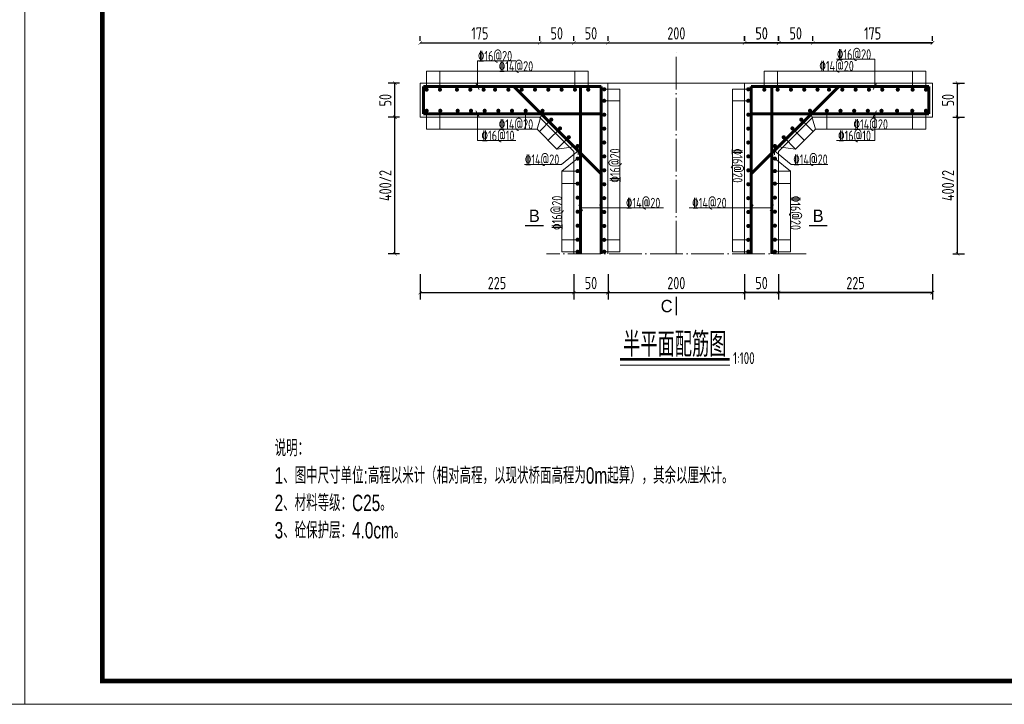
# Model space of a CAD drawing. Header units: inches. Extents: x 97745 to 142261, y 62673 to 100665.
# Tile 109 of 148: x 130610 to 132051, y 84429 to 85431. Entities that reach past the tile are written whole.
import ezdxf
from ezdxf.enums import TextEntityAlignment as Align

# ---------------------------------------------------------------- set-up
doc = ezdxf.new("R2010")
doc.units = ezdxf.units.IN
doc.header["$MEASUREMENT"] = 0
doc.linetypes.add('ACAD_ISO04W100', pattern=[30, 24, -3, 0, -3])
doc.layers.get('0').update_dxf_attribs({"lineweight": 15})
for name, color, linetype, lineweight in [('00、4细实线', 4, 'Continuous', 18), ('BM1', 7, 'Continuous', 15), ('中心线', 3, 'ACAD_ISO04W100', 18), ('细线', 7, 'Continuous', 25), ('钢筋', 1, 'Continuous', 60)]:
    doc.layers.add(name, color=color, linetype=linetype, lineweight=lineweight)
doc.styles.add('02、常用', font='tssdeng1.shx', dxfattribs={"width": 0.75, "bigfont": 'hztxt-01.shx'})
doc.styles.add('03、he-e', font='hztxt_e.shx', dxfattribs={"width": 0.65, "bigfont": 'hztxt.shx'})
doc.styles.add('hz-e', font='hztxt_e.shx', dxfattribs={"width": 0.8, "height": 330, "bigfont": 'hztxt.shx'})
doc.styles.add('HZTXT', font='tssdeng.shx', dxfattribs={"width": 0.75, "bigfont": 'hztxt.shx'})
doc.styles.add('三级钢', font='tssdeng.shx', dxfattribs={"width": 0.7, "height": 30, "bigfont": 'hztxt.shx'})
doc.dimstyles.new('3', dxfattribs={"dimtxt": 25, "dimasz": 12, "dimexe": 10, "dimexo": 30, "dimgap": 5, "dimtad": 1, "dimdec": 0, "dimzin": 0, "dimdsep": 46, "dimtxsty": 'HZTXT', "dimblk": 'ARCHTICK', "dimcen": 0, "dimclrt": 7, "dimazin": 2, "dimtfac": 1, "dimtdec": 0, "dimtix": 1, "dimtmove": 2, "dimatfit": 3, "dimfxl": 250, "dimtolj": 1, "dimtzin": 0, "dimarcsym": 0})

# ---------------------------------------------------------------- blocks, each defined once
blk = doc.blocks.new('_ArchTick')
at = {"color": 0, "linetype": 'ByBlock', "const_width": 0.15}
blk.add_lwpolyline([(-0.5, -0.5), (0.5, 0.5)], dxfattribs=at)
blk = doc.blocks.new('*D1813')
at = {"color": 0, "lineweight": -2}
for p, q in [((131196, 85400), (131196, 85406.7)), ((131371, 85400), (131371, 85406.7)), ((131196, 85396.7), (131371, 85396.7))]:
    blk.add_line(p, q, dxfattribs=at)
at = {"color": 0, "lineweight": -2, "xscale": 5, "yscale": 5, "zscale": 5, "rotation": 180}
blk.add_blockref('_ArchTick', (131196, 85396.7), dxfattribs=at)
at = {"color": 0, "lineweight": -2, "xscale": 5, "yscale": 5, "zscale": 5}
blk.add_blockref('_ArchTick', (131371, 85396.7), dxfattribs=at)
at = {"color": 7, "insert": (131283.5, 85410.7), "char_height": 18, "attachment_point": 5, "style": 'HZTXT'}
blk.add_mtext('\\A1;175', dxfattribs=at)
blk = doc.blocks.new('*D1814')
at = {"color": 0, "lineweight": -2}
for p, q in [((131371, 85400), (131371, 85406.7)), ((131421, 85400), (131421, 85406.7)), ((131371, 85396.7), (131421, 85396.7))]:
    blk.add_line(p, q, dxfattribs=at)
at = {"color": 0, "lineweight": -2, "xscale": 5, "yscale": 5, "zscale": 5, "rotation": 180}
blk.add_blockref('_ArchTick', (131371, 85396.7), dxfattribs=at)
at = {"color": 0, "lineweight": -2, "xscale": 5, "yscale": 5, "zscale": 5}
blk.add_blockref('_ArchTick', (131421, 85396.7), dxfattribs=at)
at = {"color": 7, "insert": (131396, 85410.7), "char_height": 18, "attachment_point": 5, "style": 'HZTXT'}
blk.add_mtext('\\A1;50', dxfattribs=at)
blk = doc.blocks.new('*D1815')
at = {"color": 0, "lineweight": -2}
for p, q in [((131421, 85400), (131421, 85406.7)), ((131471, 85400), (131471, 85406.7)), ((131421, 85396.7), (131471, 85396.7))]:
    blk.add_line(p, q, dxfattribs=at)
at = {"color": 0, "lineweight": -2, "xscale": 5, "yscale": 5, "zscale": 5, "rotation": 180}
blk.add_blockref('_ArchTick', (131421, 85396.7), dxfattribs=at)
at = {"color": 0, "lineweight": -2, "xscale": 5, "yscale": 5, "zscale": 5}
blk.add_blockref('_ArchTick', (131471, 85396.7), dxfattribs=at)
at = {"color": 7, "insert": (131446, 85410.7), "char_height": 18, "attachment_point": 5, "style": 'HZTXT'}
blk.add_mtext('\\A1;50', dxfattribs=at)
blk = doc.blocks.new('*D1816')
at = {"color": 0, "lineweight": -2}
for p, q in [((131471, 85400), (131471, 85406.7)), ((131671, 85400), (131671, 85406.7)), ((131471, 85396.7), (131671, 85396.7))]:
    blk.add_line(p, q, dxfattribs=at)
at = {"color": 0, "lineweight": -2, "xscale": 5, "yscale": 5, "zscale": 5, "rotation": 180}
blk.add_blockref('_ArchTick', (131471, 85396.7), dxfattribs=at)
at = {"color": 0, "lineweight": -2, "xscale": 5, "yscale": 5, "zscale": 5}
blk.add_blockref('_ArchTick', (131671, 85396.7), dxfattribs=at)
at = {"color": 7, "insert": (131571, 85410.7), "char_height": 18, "attachment_point": 5, "style": 'HZTXT'}
blk.add_mtext('\\A1;200', dxfattribs=at)
blk = doc.blocks.new('*D1817')
at = {"color": 0, "lineweight": -2}
for p, q in [((131671, 85400), (131671, 85406.7)), ((131720.9, 85400), (131720.9, 85406.7)), ((131671, 85396.7), (131720.9, 85396.7))]:
    blk.add_line(p, q, dxfattribs=at)
at = {"color": 0, "lineweight": -2, "xscale": 5, "yscale": 5, "zscale": 5, "rotation": 180}
blk.add_blockref('_ArchTick', (131671, 85396.7), dxfattribs=at)
at = {"color": 0, "lineweight": -2, "xscale": 5, "yscale": 5, "zscale": 5}
blk.add_blockref('_ArchTick', (131720.9, 85396.7), dxfattribs=at)
at = {"color": 7, "insert": (131695.9, 85410.7), "char_height": 18, "attachment_point": 5, "style": 'HZTXT'}
blk.add_mtext('\\A1;50', dxfattribs=at)
blk = doc.blocks.new('*D1818')
at = {"color": 0, "lineweight": -2}
for p, q in [((131720.9, 85400), (131720.9, 85406.7)), ((131770.7, 85400), (131770.7, 85406.7)), ((131720.9, 85396.7), (131770.7, 85396.7))]:
    blk.add_line(p, q, dxfattribs=at)
at = {"color": 0, "lineweight": -2, "xscale": 5, "yscale": 5, "zscale": 5, "rotation": 180}
blk.add_blockref('_ArchTick', (131720.9, 85396.7), dxfattribs=at)
at = {"color": 0, "lineweight": -2, "xscale": 5, "yscale": 5, "zscale": 5}
blk.add_blockref('_ArchTick', (131770.7, 85396.7), dxfattribs=at)
at = {"color": 7, "insert": (131745.8, 85410.7), "char_height": 18, "attachment_point": 5, "style": 'HZTXT'}
blk.add_mtext('\\A1;50', dxfattribs=at)
blk = doc.blocks.new('*D1819')
at = {"color": 0, "lineweight": -2}
for p, q in [((131770.7, 85400), (131770.7, 85406.7)), ((131946, 85400), (131946, 85406.7)), ((131770.7, 85396.7), (131946, 85396.7))]:
    blk.add_line(p, q, dxfattribs=at)
at = {"color": 0, "lineweight": -2, "xscale": 5, "yscale": 5, "zscale": 5, "rotation": 180}
blk.add_blockref('_ArchTick', (131770.7, 85396.7), dxfattribs=at)
at = {"color": 0, "lineweight": -2, "xscale": 5, "yscale": 5, "zscale": 5}
blk.add_blockref('_ArchTick', (131946, 85396.7), dxfattribs=at)
at = {"color": 7, "insert": (131858.4, 85410.7), "char_height": 18, "attachment_point": 5, "style": 'HZTXT'}
blk.add_mtext('\\A1;175', dxfattribs=at)
blk = doc.blocks.new('*D1820')
at = {"color": 0, "lineweight": -2}
for p, q in [((131196, 85058.1), (131196, 85021.2)), ((131421, 85058.1), (131421, 85021.2)), ((131196, 85031.2), (131421, 85031.2))]:
    blk.add_line(p, q, dxfattribs=at)
at = {"color": 0, "lineweight": -2, "xscale": 5, "yscale": 5, "zscale": 5, "rotation": 180}
blk.add_blockref('_ArchTick', (131196, 85031.2), dxfattribs=at)
at = {"color": 0, "lineweight": -2, "xscale": 5, "yscale": 5, "zscale": 5}
blk.add_blockref('_ArchTick', (131421, 85031.2), dxfattribs=at)
at = {"color": 7, "insert": (131308.5, 85045.2), "char_height": 18, "attachment_point": 5, "style": 'HZTXT'}
blk.add_mtext('\\A1;225', dxfattribs=at)
blk = doc.blocks.new('*D1821')
at = {"color": 0, "lineweight": -2}
for p, q in [((131421, 85058.1), (131421, 85021.2)), ((131471, 85058.1), (131471, 85021.2)), ((131421, 85031.2), (131471, 85031.2))]:
    blk.add_line(p, q, dxfattribs=at)
at = {"color": 0, "lineweight": -2, "xscale": 5, "yscale": 5, "zscale": 5, "rotation": 180}
blk.add_blockref('_ArchTick', (131421, 85031.2), dxfattribs=at)
at = {"color": 0, "lineweight": -2, "xscale": 5, "yscale": 5, "zscale": 5}
blk.add_blockref('_ArchTick', (131471, 85031.2), dxfattribs=at)
at = {"color": 7, "insert": (131446, 85045.2), "char_height": 18, "attachment_point": 5, "style": 'HZTXT'}
blk.add_mtext('\\A1;50', dxfattribs=at)
blk = doc.blocks.new('*D1822')
at = {"color": 0, "lineweight": -2}
for p, q in [((131471, 85058.1), (131471, 85021.2)), ((131670.7, 85058.1), (131670.7, 85021.2)), ((131471, 85031.2), (131670.7, 85031.2))]:
    blk.add_line(p, q, dxfattribs=at)
at = {"color": 0, "lineweight": -2, "xscale": 5, "yscale": 5, "zscale": 5, "rotation": 180}
blk.add_blockref('_ArchTick', (131471, 85031.2), dxfattribs=at)
at = {"color": 0, "lineweight": -2, "xscale": 5, "yscale": 5, "zscale": 5}
blk.add_blockref('_ArchTick', (131670.7, 85031.2), dxfattribs=at)
at = {"color": 7, "insert": (131570.9, 85045.2), "char_height": 18, "attachment_point": 5, "style": 'HZTXT'}
blk.add_mtext('\\A1;200', dxfattribs=at)
blk = doc.blocks.new('*D1823')
at = {"color": 0, "lineweight": -2}
for p, q in [((131670.7, 85058.1), (131670.7, 85021.2)), ((131720.7, 85058.1), (131720.7, 85021.2)), ((131670.7, 85031.2), (131720.7, 85031.2))]:
    blk.add_line(p, q, dxfattribs=at)
at = {"color": 0, "lineweight": -2, "xscale": 5, "yscale": 5, "zscale": 5, "rotation": 180}
blk.add_blockref('_ArchTick', (131670.7, 85031.2), dxfattribs=at)
at = {"color": 0, "lineweight": -2, "xscale": 5, "yscale": 5, "zscale": 5}
blk.add_blockref('_ArchTick', (131720.7, 85031.2), dxfattribs=at)
at = {"color": 7, "insert": (131695.7, 85045.2), "char_height": 18, "attachment_point": 5, "style": 'HZTXT'}
blk.add_mtext('\\A1;50', dxfattribs=at)
blk = doc.blocks.new('*D1824')
at = {"color": 0, "lineweight": -2}
for p, q in [((131720.7, 85058.1), (131720.7, 85021.2)), ((131945.7, 85058.1), (131945.7, 85021.2)), ((131720.7, 85031.2), (131945.7, 85031.2))]:
    blk.add_line(p, q, dxfattribs=at)
at = {"color": 0, "lineweight": -2, "xscale": 5, "yscale": 5, "zscale": 5, "rotation": 180}
blk.add_blockref('_ArchTick', (131720.7, 85031.2), dxfattribs=at)
at = {"color": 0, "lineweight": -2, "xscale": 5, "yscale": 5, "zscale": 5}
blk.add_blockref('_ArchTick', (131945.7, 85031.2), dxfattribs=at)
at = {"color": 7, "insert": (131833.2, 85045.2), "char_height": 18, "attachment_point": 5, "style": 'HZTXT'}
blk.add_mtext('\\A1;225', dxfattribs=at)
blk = doc.blocks.new('*D1825')
at = {"color": 0, "lineweight": -2}
for p, q in [((131770.7, 85400), (131770.7, 85406.7)), ((131945.7, 85400), (131945.7, 85406.7)), ((131945.7, 85396.7), (131770.7, 85396.7))]:
    blk.add_line(p, q, dxfattribs=at)
at = {"color": 0, "lineweight": -2, "xscale": 5, "yscale": 5, "zscale": 5, "rotation": 180}
blk.add_blockref('_ArchTick', (131770.7, 85396.7), dxfattribs=at)
at = {"color": 0, "lineweight": -2, "xscale": 5, "yscale": 5, "zscale": 5}
blk.add_blockref('_ArchTick', (131945.7, 85396.7), dxfattribs=at)
at = {"color": 7, "insert": (131858.2, 85410.7), "char_height": 18, "attachment_point": 5, "style": 'HZTXT'}
blk.add_mtext('\\A1;175', dxfattribs=at)
blk = doc.blocks.new('*D1826')
at = {"color": 0, "lineweight": -2}
for p, q in [((131720.7, 85400), (131720.7, 85406.7)), ((131770.7, 85400), (131770.7, 85406.7)), ((131770.7, 85396.7), (131720.7, 85396.7))]:
    blk.add_line(p, q, dxfattribs=at)
at = {"color": 0, "lineweight": -2, "xscale": 5, "yscale": 5, "zscale": 5, "rotation": 180}
blk.add_blockref('_ArchTick', (131720.7, 85396.7), dxfattribs=at)
at = {"color": 0, "lineweight": -2, "xscale": 5, "yscale": 5, "zscale": 5}
blk.add_blockref('_ArchTick', (131770.7, 85396.7), dxfattribs=at)
at = {"color": 7, "insert": (131745.7, 85410.7), "char_height": 18, "attachment_point": 5, "style": 'HZTXT'}
blk.add_mtext('\\A1;50', dxfattribs=at)
blk = doc.blocks.new('*D1827')
at = {"color": 0, "lineweight": -2}
for p, q in [((131670.7, 85400), (131670.7, 85406.7)), ((131720.7, 85400), (131720.7, 85406.7)), ((131720.7, 85396.7), (131670.7, 85396.7))]:
    blk.add_line(p, q, dxfattribs=at)
at = {"color": 0, "lineweight": -2, "xscale": 5, "yscale": 5, "zscale": 5, "rotation": 180}
blk.add_blockref('_ArchTick', (131670.7, 85396.7), dxfattribs=at)
at = {"color": 0, "lineweight": -2, "xscale": 5, "yscale": 5, "zscale": 5}
blk.add_blockref('_ArchTick', (131720.7, 85396.7), dxfattribs=at)
at = {"color": 7, "insert": (131695.7, 85410.7), "char_height": 18, "attachment_point": 5, "style": 'HZTXT'}
blk.add_mtext('\\A1;50', dxfattribs=at)
blk = doc.blocks.new('*D1828')
at = {"color": 0, "lineweight": -2}
for p, q in [((131720.7, 85058.1), (131720.7, 85021.2)), ((131945.7, 85058.1), (131945.7, 85021.2)), ((131945.7, 85031.2), (131720.7, 85031.2))]:
    blk.add_line(p, q, dxfattribs=at)
at = {"color": 0, "lineweight": -2, "xscale": 5, "yscale": 5, "zscale": 5, "rotation": 180}
blk.add_blockref('_ArchTick', (131720.7, 85031.2), dxfattribs=at)
at = {"color": 0, "lineweight": -2, "xscale": 5, "yscale": 5, "zscale": 5}
blk.add_blockref('_ArchTick', (131945.7, 85031.2), dxfattribs=at)
at = {"color": 7, "insert": (131833.2, 85045.2), "char_height": 18, "attachment_point": 5, "style": 'HZTXT'}
blk.add_mtext('\\A1;225', dxfattribs=at)
blk = doc.blocks.new('*D1829')
at = {"color": 0, "lineweight": -2}
for p, q in [((131670.7, 85058.1), (131670.7, 85021.2)), ((131720.7, 85058.1), (131720.7, 85021.2)), ((131720.7, 85031.2), (131670.7, 85031.2))]:
    blk.add_line(p, q, dxfattribs=at)
at = {"color": 0, "lineweight": -2, "xscale": 5, "yscale": 5, "zscale": 5, "rotation": 180}
blk.add_blockref('_ArchTick', (131670.7, 85031.2), dxfattribs=at)
at = {"color": 0, "lineweight": -2, "xscale": 5, "yscale": 5, "zscale": 5}
blk.add_blockref('_ArchTick', (131720.7, 85031.2), dxfattribs=at)
at = {"color": 7, "insert": (131695.7, 85045.2), "char_height": 18, "attachment_point": 5, "style": 'HZTXT'}
blk.add_mtext('\\A1;50', dxfattribs=at)
blk = doc.blocks.new('*D1830')
at = {"color": 0, "lineweight": -2}
for p, q in [((131166, 85287.9), (131149.1, 85287.9)), ((131159.1, 85088.1), (131159.1, 85287.9)), ((131166, 85088.1), (131149.1, 85088.1))]:
    blk.add_line(p, q, dxfattribs=at)
at = {"color": 0, "lineweight": -2, "xscale": 5, "yscale": 5, "zscale": 5}
for p, rotation in [((131159.1, 85287.9), 90), ((131159.1, 85088.1), 270)]:
    blk.add_blockref('_ArchTick', p, dxfattribs=dict(at, rotation=rotation))
at = {"color": 7, "insert": (131145.1, 85188), "char_height": 18, "attachment_point": 5, "rotation": 90, "style": 'HZTXT'}
blk.add_mtext('\\A1;400/2', dxfattribs=at)
blk = doc.blocks.new('*D1831')
at = {"color": 0, "lineweight": -2}
for p, q in [((131166, 85337.9), (131149.1, 85337.9)), ((131159.1, 85287.9), (131159.1, 85337.9)), ((131166, 85287.9), (131149.1, 85287.9))]:
    blk.add_line(p, q, dxfattribs=at)
at = {"color": 0, "lineweight": -2, "xscale": 5, "yscale": 5, "zscale": 5}
for p, rotation in [((131159.1, 85337.9), 90), ((131159.1, 85287.9), 270)]:
    blk.add_blockref('_ArchTick', p, dxfattribs=dict(at, rotation=rotation))
at = {"color": 7, "insert": (131145.1, 85312.9), "char_height": 18, "attachment_point": 5, "rotation": 90, "style": 'HZTXT'}
blk.add_mtext('\\A1;50', dxfattribs=at)
blk = doc.blocks.new('*D1832')
at = {"color": 0, "lineweight": -2}
for p, q in [((131720.7, 85058.1), (131720.7, 85021.2)), ((131945.7, 85058.1), (131945.7, 85021.2)), ((131945.7, 85031.2), (131720.7, 85031.2))]:
    blk.add_line(p, q, dxfattribs=at)
at = {"color": 0, "lineweight": -2, "xscale": 5, "yscale": 5, "zscale": 5, "rotation": 180}
blk.add_blockref('_ArchTick', (131720.7, 85031.2), dxfattribs=at)
at = {"color": 0, "lineweight": -2, "xscale": 5, "yscale": 5, "zscale": 5}
blk.add_blockref('_ArchTick', (131945.7, 85031.2), dxfattribs=at)
at = {"color": 7, "insert": (131833.2, 85045.2), "char_height": 18, "attachment_point": 5, "style": 'HZTXT'}
blk.add_mtext('\\A1;225', dxfattribs=at)
blk = doc.blocks.new('*D1833')
at = {"color": 0, "lineweight": -2}
for p, q in [((131670.7, 85058.1), (131670.7, 85021.2)), ((131720.7, 85058.1), (131720.7, 85021.2)), ((131720.7, 85031.2), (131670.7, 85031.2))]:
    blk.add_line(p, q, dxfattribs=at)
at = {"color": 0, "lineweight": -2, "xscale": 5, "yscale": 5, "zscale": 5, "rotation": 180}
blk.add_blockref('_ArchTick', (131670.7, 85031.2), dxfattribs=at)
at = {"color": 0, "lineweight": -2, "xscale": 5, "yscale": 5, "zscale": 5}
blk.add_blockref('_ArchTick', (131720.7, 85031.2), dxfattribs=at)
at = {"color": 7, "insert": (131695.7, 85045.2), "char_height": 18, "attachment_point": 5, "style": 'HZTXT'}
blk.add_mtext('\\A1;50', dxfattribs=at)
blk = doc.blocks.new('*D1834')
at = {"color": 0, "lineweight": -2}
for p, q in [((131975.7, 85287.9), (131992.6, 85287.9)), ((131982.6, 85088.1), (131982.6, 85287.9)), ((131975.7, 85088.1), (131992.6, 85088.1))]:
    blk.add_line(p, q, dxfattribs=at)
at = {"color": 0, "lineweight": -2, "xscale": 5, "yscale": 5, "zscale": 5}
for p, rotation in [((131982.6, 85287.9), 90), ((131982.6, 85088.1), 270)]:
    blk.add_blockref('_ArchTick', p, dxfattribs=dict(at, rotation=rotation))
at = {"color": 7, "insert": (131968.6, 85188), "char_height": 18, "attachment_point": 5, "rotation": 90, "style": 'HZTXT'}
blk.add_mtext('\\A1;400/2', dxfattribs=at)
blk = doc.blocks.new('*D1835')
at = {"color": 0, "lineweight": -2}
for p, q in [((131975.7, 85337.9), (131992.6, 85337.9)), ((131982.6, 85287.9), (131982.6, 85337.9)), ((131975.7, 85287.9), (131992.6, 85287.9))]:
    blk.add_line(p, q, dxfattribs=at)
at = {"color": 0, "lineweight": -2, "xscale": 5, "yscale": 5, "zscale": 5}
for p, rotation in [((131982.6, 85337.9), 90), ((131982.6, 85287.9), 270)]:
    blk.add_blockref('_ArchTick', p, dxfattribs=dict(at, rotation=rotation))
at = {"color": 7, "insert": (131968.6, 85312.9), "char_height": 18, "attachment_point": 5, "rotation": 90, "style": 'HZTXT'}
blk.add_mtext('\\A1;50', dxfattribs=at)

msp = doc.modelspace()

# ---------------------------------------------------------------- linework, layer by layer
at = {"ltscale": 5}
msp.add_line((131649.242, 84925.219), (131488.554, 84925.219), dxfattribs=at)
at = {"layer": '00、4细实线'}
for p, q in [((131280.082, 85332.875), (131280.082, 85370.333)), ((131280.082, 85370.333), (131336.196, 85370.333)), ((131861.621, 85372.727), (131805.508, 85372.727)), ((131861.621, 85332.875), (131861.621, 85372.727)), ((131205.456, 85328.375), (131205.456, 85355.375)), ((131224.927, 85328.375), (131224.927, 85355.375)), ((131422.514, 85328.375), (131422.514, 85355.375)), ((131441.985, 85328.375), (131441.985, 85355.375)), ((131699.719, 85328.375), (131699.719, 85355.375)), ((131719.19, 85328.375), (131719.19, 85355.375)), ((131916.777, 85328.375), (131916.777, 85355.375)), ((131936.247, 85328.375), (131936.247, 85355.375)), ((131470.956, 85337.875), (131195.956, 85337.875)), ((131195.956, 85337.875), (131195.956, 85287.875)), ((131277.629, 85337.124), (131282.536, 85328.626)), ((131465.456, 85328.848), (131488.456, 85328.848)), ((131470.956, 85088.106), (131470.956, 85337.875)), ((131470.956, 85337.875), (131670.748, 85337.875)), ((131676.247, 85328.848), (131653.248, 85328.848)), ((131670.748, 85088.106), (131670.748, 85337.875)), ((131670.748, 85337.875), (131945.748, 85337.875)), ((131864.075, 85337.124), (131859.168, 85328.626)), ((131945.748, 85337.875), (131945.748, 85287.875)), ((131465.456, 85312.02), (131488.456, 85312.02)), ((131676.247, 85312.02), (131653.248, 85312.02)), ((131205.456, 85297.376), (131205.456, 85270.375)), ((131224.927, 85297.376), (131224.927, 85270.375)), ((131277.629, 85297.125), (131282.536, 85288.627)), ((131350.456, 85297.376), (131350.456, 85270.375)), ((131375.067, 85297.376), (131367.242, 85270.375)), ((131766.636, 85297.376), (131774.461, 85270.375)), ((131791.247, 85297.376), (131791.247, 85270.375)), ((131864.075, 85297.125), (131859.168, 85288.627)), ((131916.777, 85297.376), (131916.777, 85270.375)), ((131936.247, 85297.376), (131936.247, 85270.375)), ((131195.956, 85287.875), (131370.956, 85287.875)), ((131280.082, 85292.876), (131280.082, 85253.807)), ((131387.914, 85284.471), (131370.53, 85267.087)), ((131370.956, 85287.875), (131420.956, 85237.875)), ((131770.748, 85287.875), (131720.748, 85237.875)), ((131753.789, 85284.471), (131771.173, 85267.087)), ((131945.748, 85287.875), (131770.748, 85287.875)), ((131861.621, 85292.876), (131861.621, 85253.807)), ((131367.242, 85270.375), (131396.282, 85241.336)), ((131400.761, 85271.567), (131383.435, 85254.241)), ((131740.942, 85271.567), (131758.269, 85254.241)), ((131774.461, 85270.375), (131745.422, 85241.336)), ((131280.082, 85253.807), (131336.196, 85253.807)), ((131413.608, 85258.662), (131396.282, 85241.336)), ((131728.095, 85258.662), (131745.422, 85241.336)), ((131861.621, 85253.807), (131805.508, 85253.807)), ((131396.282, 85241.336), (131427.955, 85245.757)), ((131427.191, 85232.688), (131427.191, 85244.734)), ((131745.422, 85241.336), (131713.748, 85245.757)), ((131714.512, 85232.688), (131714.512, 85244.734)), ((131427.191, 85238.711), (131402.711, 85218.851)), ((131403.456, 85209.079), (131426.455, 85227.418)), ((131420.956, 85237.875), (131420.956, 85088.106)), ((131714.512, 85238.711), (131738.992, 85218.851)), ((131738.248, 85209.079), (131715.248, 85227.418)), ((131720.748, 85237.875), (131720.748, 85088.106)), ((131402.711, 85218.851), (131348.93, 85218.851)), ((131738.992, 85218.851), (131792.774, 85218.851)), ((131426.455, 85209.079), (131403.456, 85209.079)), ((131715.248, 85209.079), (131738.248, 85209.079)), ((131426.455, 85190.74), (131403.456, 85190.74)), ((131715.248, 85190.74), (131738.248, 85190.74)), ((131428.502, 85159.622), (131433.409, 85151.123)), ((131552.145, 85155.372), (131430.955, 85155.372)), ((131458.503, 85159.622), (131463.41, 85151.123)), ((131589.559, 85155.372), (131710.748, 85155.372)), ((131683.201, 85159.622), (131678.294, 85151.123)), ((131713.202, 85159.622), (131708.295, 85151.123)), ((131426.455, 85108.633), (131403.456, 85108.633)), ((131465.456, 85108.633), (131488.456, 85108.633)), ((131676.247, 85108.633), (131653.248, 85108.633)), ((131715.248, 85108.633), (131738.248, 85108.633)), ((131426.455, 85091.106), (131403.456, 85091.106)), ((131465.456, 85091.106), (131488.456, 85091.106)), ((131676.247, 85091.106), (131653.248, 85091.106)), ((131715.248, 85091.106), (131738.248, 85091.106))]:
    msp.add_line(p, q, dxfattribs=at)
for points in [[(131441.985, 85355.375), (131205.456, 85355.375)], [(131699.719, 85355.375), (131936.247, 85355.375)], [(131488.456, 85091.106), (131488.456, 85328.848)], [(131653.248, 85091.106), (131653.248, 85328.848)], [(131205.456, 85270.375), (131367.242, 85270.375)], [(131936.247, 85270.375), (131774.461, 85270.375)], [(131403.456, 85209.079), (131403.456, 85091.106)], [(131738.248, 85209.079), (131738.248, 85091.106)]]:
    msp.add_lwpolyline(points, dxfattribs=at)
at = {"layer": '00、4细实线', "const_width": 2.16}
for points in [[(131349.653, 85129.296), (131376.653, 85129.296)], [(131792.051, 85129.296), (131765.051, 85129.296)], [(131570.852, 84998.087), (131570.852, 85025.087)]]:
    msp.add_lwpolyline(points, dxfattribs=at)
at = {"layer": 'BM1', "const_width": 0.677}
for points in [[(127744.333, 86460.648), (130617.388, 86460.648), (130617.388, 84428.976), (127744.333, 84428.976), (127744.333, 86460.648)], [(130617.388, 86460.648), (133490.443, 86460.648), (133490.443, 84428.976), (130617.388, 84428.976), (130617.388, 86460.648)]]:
    msp.add_lwpolyline(points, dxfattribs=at)
at = {"layer": 'BM1'}
for points in [[(127744.333, 86460.648), (130617.388, 86460.648), (130617.388, 84428.976), (127744.333, 84428.976)], [(130617.388, 86460.648), (133490.443, 86460.648), (133490.443, 84428.976), (130617.388, 84428.976)]]:
    msp.add_lwpolyline(points, close=True, dxfattribs=at)
at = {"layer": 'BM1', "color": 0, "linetype": 'Continuous', "const_width": 6.771}
msp.add_lwpolyline([(130731.045, 84462.831), (130731.045, 86406.272), (133456.588, 86406.272), (133456.588, 84462.831)], close=True, dxfattribs=at)
at = {"layer": '中心线', "ltscale": 2}
for p, q in [((131570.852, 85088.106), (131570.852, 85387.829)), ((131760.834, 85088.106), (131380.87, 85088.106))]:
    msp.add_line(p, q, dxfattribs=at)
at = {"layer": '细线', "ltscale": 5, "const_width": 4}
msp.add_lwpolyline([(131488.554, 84933.478), (131648.834, 84933.478)], dxfattribs=at)
at = {"layer": '钢筋'}
for p, q in [((131460.956, 85332.875), (131200.956, 85332.875)), ((131200.956, 85332.875), (131200.956, 85292.876)), ((131333.027, 85332.875), (131460.956, 85204.946)), ((131430.955, 85332.875), (131430.955, 85088.106)), ((131460.956, 85088.106), (131460.956, 85332.875)), ((131680.747, 85088.106), (131680.747, 85332.875)), ((131680.747, 85332.875), (131940.747, 85332.875)), ((131808.676, 85332.875), (131680.747, 85204.946)), ((131710.748, 85332.875), (131710.748, 85088.106)), ((131940.747, 85332.875), (131940.747, 85292.876)), ((131200.956, 85292.876), (131460.956, 85292.876)), ((131940.747, 85292.876), (131680.747, 85292.876))]:
    msp.add_line(p, q, dxfattribs=at)
at = {"layer": '钢筋', "const_width": 3}
for points in [[(131203.956, 85328.375, 1), (131206.956, 85328.375, 1)], [(131223.427, 85328.375, 1), (131226.427, 85328.375, 1)], [(131248.367, 85328.375, 1), (131251.367, 85328.375, 1)], [(131267.897, 85328.375, 1), (131270.897, 85328.375, 1)], [(131287.368, 85328.375, 1), (131290.368, 85328.375, 1)], [(131304.191, 85328.375, 1), (131307.191, 85328.375, 1)], [(131323.661, 85328.375, 1), (131326.661, 85328.375, 1)], [(131343.132, 85328.375, 1), (131346.132, 85328.375, 1)], [(131362.603, 85328.375, 1), (131365.603, 85328.375, 1)], [(131382.073, 85328.375, 1), (131385.073, 85328.375, 1)], [(131401.544, 85328.375, 1), (131404.544, 85328.375, 1)], [(131421.014, 85328.375, 1), (131424.014, 85328.375, 1)], [(131440.485, 85328.375, 1), (131443.485, 85328.375, 1)], [(131463.956, 85328.848, 1), (131466.956, 85328.848, 1)], [(131677.747, 85328.848, -1), (131674.747, 85328.848, -1)], [(131701.219, 85328.375, -1), (131698.219, 85328.375, -1)], [(131720.69, 85328.375, -1), (131717.69, 85328.375, -1)], [(131740.16, 85328.375, -1), (131737.16, 85328.375, -1)], [(131759.631, 85328.375, -1), (131756.631, 85328.375, -1)], [(131779.101, 85328.375, -1), (131776.101, 85328.375, -1)], [(131795.924, 85328.375, -1), (131792.924, 85328.375, -1)], [(131815.395, 85328.375, -1), (131812.395, 85328.375, -1)], [(131834.865, 85328.375, -1), (131831.865, 85328.375, -1)], [(131854.336, 85328.375, -1), (131851.336, 85328.375, -1)], [(131873.806, 85328.375, -1), (131870.806, 85328.375, -1)], [(131896.628, 85328.375, -1), (131893.628, 85328.375, -1)], [(131918.277, 85328.375, -1), (131915.277, 85328.375, -1)], [(131937.747, 85328.375, -1), (131934.747, 85328.375, -1)], [(131463.956, 85312.02, 1), (131466.956, 85312.02, 1)], [(131677.747, 85312.02, -1), (131674.747, 85312.02, -1)], [(131203.956, 85297.376, 1), (131206.956, 85297.376, 1)], [(131223.956, 85297.376, 1), (131226.956, 85297.376, 1)], [(131249.426, 85297.376, 1), (131252.426, 85297.376, 1)], [(131268.956, 85297.376, 1), (131271.956, 85297.376, 1)], [(131288.956, 85297.376, 1), (131291.956, 85297.376, 1)], [(131308.956, 85297.376, 1), (131311.956, 85297.376, 1)], [(131328.956, 85297.376, 1), (131331.956, 85297.376, 1)], [(131348.956, 85297.376, 1), (131351.956, 85297.376, 1)], [(131373.567, 85297.376, 1), (131376.567, 85297.376, 1)], [(131768.136, 85297.376, -1), (131765.136, 85297.376, -1)], [(131792.747, 85297.376, -1), (131789.747, 85297.376, -1)], [(131812.747, 85297.376, -1), (131809.747, 85297.376, -1)], [(131812.747, 85297.376, -1), (131809.747, 85297.376, -1)], [(131832.747, 85297.376, -1), (131829.747, 85297.376, -1)], [(131832.747, 85297.376, -1), (131829.747, 85297.376, -1)], [(131852.747, 85297.376, -1), (131849.747, 85297.376, -1)], [(131852.747, 85297.376, -1), (131849.747, 85297.376, -1)], [(131872.747, 85297.376, -1), (131869.747, 85297.376, -1)], [(131872.747, 85297.376, -1), (131869.747, 85297.376, -1)], [(131895.569, 85297.376, -1), (131892.569, 85297.376, -1)], [(131917.747, 85297.376, -1), (131914.747, 85297.376, -1)], [(131937.747, 85297.376, -1), (131934.747, 85297.376, -1)], [(131386.414, 85284.471, 1), (131389.414, 85284.471, 1)], [(131463.956, 85291.664, 1), (131466.956, 85291.664, 1)], [(131677.747, 85291.664, -1), (131674.747, 85291.664, -1)], [(131755.289, 85284.471, -1), (131752.289, 85284.471, -1)], [(131399.261, 85271.567, 1), (131402.261, 85271.567, 1)], [(131463.956, 85271.308, 1), (131466.956, 85271.308, 1)], [(131677.747, 85271.308, -1), (131674.747, 85271.308, -1)], [(131742.442, 85271.567, -1), (131739.442, 85271.567, -1)], [(131412.108, 85258.662, 1), (131415.108, 85258.662, 1)], [(131463.956, 85250.953, 1), (131466.956, 85250.953, 1)], [(131677.747, 85250.953, -1), (131674.747, 85250.953, -1)], [(131729.595, 85258.662, -1), (131726.595, 85258.662, -1)], [(131424.955, 85245.757, 1), (131427.955, 85245.757, 1)], [(131716.748, 85245.757, -1), (131713.748, 85245.757, -1)], [(131424.955, 85227.418, 1), (131427.955, 85227.418, 1)], [(131463.956, 85230.597, 1), (131466.956, 85230.597, 1)], [(131677.747, 85230.597, -1), (131674.747, 85230.597, -1)], [(131716.748, 85227.418, -1), (131713.748, 85227.418, -1)], [(131424.955, 85209.079, 1), (131427.955, 85209.079, 1)], [(131463.956, 85210.241, 1), (131466.956, 85210.241, 1)], [(131677.747, 85210.241, -1), (131674.747, 85210.241, -1)], [(131716.748, 85209.079, -1), (131713.748, 85209.079, -1)], [(131424.955, 85190.74, 1), (131427.955, 85190.74, 1)], [(131463.956, 85189.885, 1), (131466.956, 85189.885, 1)], [(131677.747, 85189.885, -1), (131674.747, 85189.885, -1)], [(131716.748, 85190.74, -1), (131713.748, 85190.74, -1)], [(131424.955, 85170.213, 1), (131427.955, 85170.213, 1)], [(131463.956, 85169.529, 1), (131466.956, 85169.529, 1)], [(131677.747, 85169.529, -1), (131674.747, 85169.529, -1)], [(131716.748, 85170.213, -1), (131713.748, 85170.213, -1)], [(131424.955, 85149.686, 1), (131427.955, 85149.686, 1)], [(131716.748, 85149.686, -1), (131713.748, 85149.686, -1)], [(131463.956, 85149.173, 1), (131466.956, 85149.173, 1)], [(131677.747, 85149.173, -1), (131674.747, 85149.173, -1)], [(131424.955, 85129.16, 1), (131427.955, 85129.16, 1)], [(131463.956, 85128.817, 1), (131466.956, 85128.817, 1)], [(131677.747, 85128.817, -1), (131674.747, 85128.817, -1)], [(131716.748, 85129.16, -1), (131713.748, 85129.16, -1)], [(131424.955, 85108.633, 1), (131427.955, 85108.633, 1)], [(131463.956, 85108.462, 1), (131466.956, 85108.462, 1)], [(131677.747, 85108.462, -1), (131674.747, 85108.462, -1)], [(131716.748, 85108.633, -1), (131713.748, 85108.633, -1)], [(131424.955, 85091.106, 1), (131427.955, 85091.106, 1)], [(131463.956, 85091.106, 1), (131466.956, 85091.106, 1)], [(131677.747, 85091.106, -1), (131674.747, 85091.106, -1)], [(131716.748, 85091.106, -1), (131713.748, 85091.106, -1)]]:
    msp.add_lwpolyline(points, format="xyb", close=True, dxfattribs=at)

# ---------------------------------------------------------------- texts
at = {"ltscale": 5, "style": '三级钢', "width": 0.7}
msp.add_text('半平面配筋图', height=36, dxfattribs=at).set_placement((131568.694, 84937.342), align=Align.CENTER)
msp.add_text('1:100', height=17.5, dxfattribs=at).set_placement((131654.075, 84926.595))
at = {"style": 'hz-e', "width": 0.7}
for s, p in [('说明：', (130983.081, 84791.64)), ('1、图中尺寸单位:高程以米计（相对高程，以现状桥面高程为0m起算），其余以厘米计。', (130983.081, 84751.56)), ('2、材料等级：C25。', (130983.081, 84711.48)), ('3、砼保护层：4.0cm。', (130983.081, 84671.4))]:
    msp.add_text(s, height=24, dxfattribs=at).set_placement(p)
at = {"layer": '00、4细实线', "style": '03、he-e'}
for p in [(131363.153, 85134.696), (131778.551, 85134.696)]:
    msp.add_text('B', height=18, dxfattribs=at).set_placement(p, align=Align.CENTER)
msp.add_text('C', height=18, dxfattribs=at).set_placement((131565.452, 85011.587), align=Align.MIDDLE_RIGHT)
at = {"layer": '细线', "ltscale": 5, "style": '02、常用', "width": 0.75}
for s, p in [('%%13216@20', (131305.611, 85377.544)), ('%%13216@20', (131831.037, 85379.939)), ('%%13214@20', (131336.22, 85362.587)), ('%%13214@20', (131336.22, 85277.587)), ('%%13214@20', (131855.483, 85277.587)), ('%%13216@10', (131309.947, 85261.018)), ('%%13216@10', (131831.756, 85261.018)), ('%%13214@20', (131374.459, 85226.062)), ('%%13214@20', (131767.245, 85226.062)), ('%%13214@20', (131522.368, 85162.584)), ('%%13214@20', (131619.336, 85162.584))]:
    msp.add_text(s, height=15, dxfattribs=at).set_placement(p, align=Align.MIDDLE)
msp.add_text('%%13214@20', height=15, dxfattribs=at).set_placement((131805.483, 85355.375), align=Align.CENTER)
msp.add_text('%%13214@20', height=15, dxfattribs=at).set_placement((131805.483, 85355.375), align=Align.CENTER)
for rotation, p in [(270.000002, (131660.46, 85217.189)), (89.999998, (131481.244, 85217.189)), (89.999998, (131396.244, 85148.007)), (270.000002, (131745.46, 85148.007))]:
    msp.add_text('%%13216@20', height=15, rotation=rotation, dxfattribs=at).set_placement(p, align=Align.MIDDLE)

# ---------------------------------------------------------------- dimensions: what is measured, and where the dimension line sits
for base, p1, p2, picture, middle in [((131370.956, 85396.729), (131195.956, 85369.993), (131370.956, 85369.993), '*D1813', (131283.456, 85410.729)), ((131420.956, 85396.729), (131370.956, 85369.993), (131420.956, 85369.993), '*D1814', (131395.956, 85410.729)), ((131470.956, 85396.729), (131420.956, 85369.993), (131470.956, 85369.993), '*D1815', (131445.956, 85410.729)), ((131670.956, 85396.729), (131470.956, 85369.993), (131670.956, 85369.993), '*D1816', (131570.956, 85410.729)), ((131720.852, 85396.729), (131670.956, 85369.993), (131720.852, 85369.993), '*D1817', (131695.904, 85410.729)), ((131770.748, 85396.729), (131720.852, 85369.993), (131770.748, 85369.993), '*D1818', (131745.8, 85410.729)), ((131945.956, 85396.729), (131770.748, 85369.993), (131945.956, 85369.993), '*D1819', (131858.352, 85410.729)), ((131420.956, 85031.24), (131195.956, 85088.106), (131420.956, 85088.106), '*D1820', (131308.456, 85045.24)), ((131470.956, 85031.24), (131420.956, 85088.106), (131470.956, 85088.106), '*D1821', (131445.956, 85045.24)), ((131670.748, 85031.24), (131470.956, 85088.106), (131670.748, 85088.106), '*D1822', (131570.852, 85045.24)), ((131720.748, 85031.24), (131670.748, 85088.106), (131720.748, 85088.106), '*D1823', (131695.748, 85045.24)), ((131945.748, 85031.24), (131720.748, 85088.106), (131945.748, 85088.106), '*D1824', (131833.248, 85045.24))]:
    dim = msp.add_linear_dim(base=base, p1=p1, p2=p2, dimstyle='3', override={"dimtxt": 18, "dimasz": 5})
    dim.commit()
    dim.dimension.update_dxf_attribs({"geometry": picture, "text_midpoint": middle})
for base, p1, p2, angle, picture, middle in [((131670.748, 85396.729), (131720.748, 85369.993), (131670.748, 85369.993), 180, '*D1827', (131695.748, 85410.729)), ((131720.748, 85396.729), (131770.748, 85369.993), (131720.748, 85369.993), 180, '*D1826', (131745.748, 85410.729)), ((131770.748, 85396.729), (131945.748, 85369.993), (131770.748, 85369.993), 180, '*D1825', (131858.248, 85410.729)), ((131159.073, 85337.875), (131195.956, 85287.875), (131195.956, 85337.875), 90, '*D1831', (131145.073, 85312.875)), ((131982.63, 85337.875), (131945.748, 85287.875), (131945.748, 85337.875), 90, '*D1835', (131968.63, 85312.875)), ((131670.748, 85031.24), (131720.748, 85088.106), (131670.748, 85088.106), 180, '*D1829', (131695.748, 85045.24)), ((131670.748, 85031.24), (131720.748, 85088.106), (131670.748, 85088.106), 180, '*D1833', (131695.748, 85045.24)), ((131720.748, 85031.24), (131945.748, 85088.106), (131720.748, 85088.106), 180, '*D1828', (131833.248, 85045.24)), ((131720.748, 85031.24), (131945.748, 85088.106), (131720.748, 85088.106), 180, '*D1832', (131833.248, 85045.24))]:
    dim = msp.add_linear_dim(base=base, p1=p1, p2=p2, angle=angle, dimstyle='3', override={"dimtxt": 18, "dimasz": 5})
    dim.commit()
    dim.dimension.update_dxf_attribs({"geometry": picture, "text_midpoint": middle})
for base, p1, p2, picture, middle in [((131159.073, 85287.875), (131195.956, 85088.106), (131195.956, 85287.875), '*D1830', (131145.073, 85187.991)), ((131982.63, 85287.875), (131945.748, 85088.106), (131945.748, 85287.875), '*D1834', (131968.63, 85187.991))]:
    dim = msp.add_linear_dim(base=base, p1=p1, p2=p2, angle=90, text='400/2', dimstyle='3', override={"dimtxt": 18, "dimasz": 5})
    dim.commit()
    dim.dimension.update_dxf_attribs({"geometry": picture, "text_midpoint": middle})

doc.saveas('drawing.dxf')
